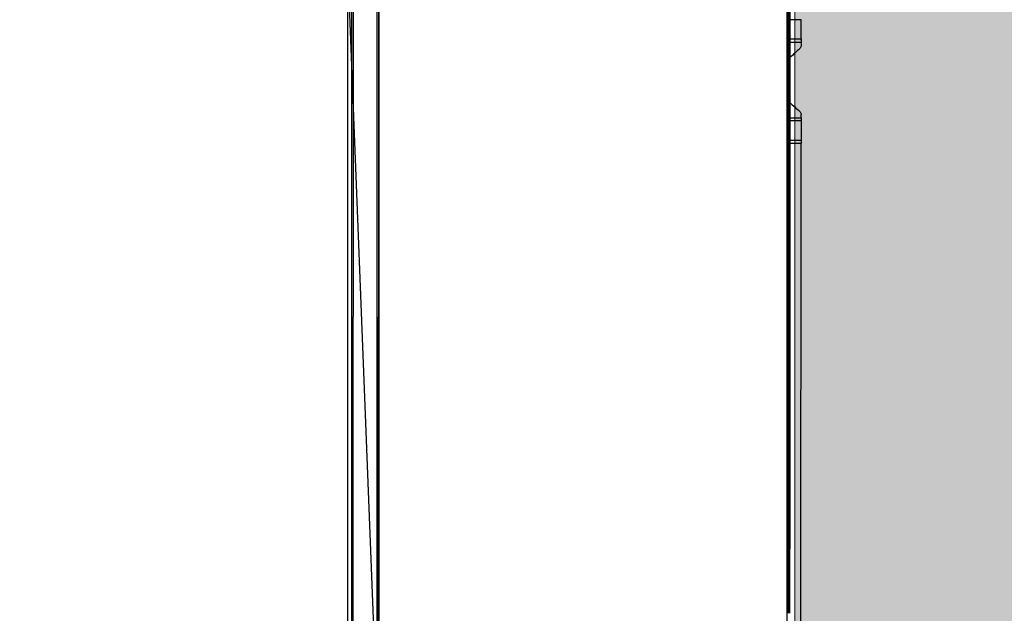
# Model space of a CAD drawing. Header units: millimetres. Extents: x 922208 to 1069538, y -182208 to -99877.
# Tile 74 of 256: x 982413 to 982850, y -171591 to -171327. Entities that reach past the tile are written whole.
import ezdxf
from ezdxf import colors
from ezdxf.entities.mleader import LeaderData, LeaderLine
from ezdxf.math import Vec2, Vec3

# ---------------------------------------------------------------- set-up
doc = ezdxf.new("R2010")
doc.units = ezdxf.units.MM
doc.header["$MEASUREMENT"] = 0
doc.linetypes.add('HIDDEN', pattern=[20, 10, -10])
for name, color, linetype, lineweight in [('IS_KLIM Opis_Średnice', 7, 'Continuous', 9), ('IS_POWRÓT', 5, 'HIDDEN', 30), ('Nowe_220-A Ściany_Nr_pióra__19', 255, 'Continuous', 0), ('Nowe_220-A Ściany_Nr_pióra__27', 7, 'Continuous', 25)]:
    doc.layers.add(name, color=color, linetype=linetype, lineweight=lineweight)
doc.layers.add('IS_KLIM_urządzenia', color=3, linetype='Continuous')

# ---------------------------------------------------------------- blocks, each defined once
blk = doc.blocks.new('parter01')
at = {"layer": 'Nowe_220-A Ściany_Nr_pióra__19', "linetype": 'Continuous', "lineweight": 0}
blk.add_hatch(color=255, dxfattribs=at).paths.add_polyline_path([(982756.55073, -111050.0207), (982756.55073, -112850.02068), (982996.55074, -112850.02068), (982996.55074, -111050.0207)])
at = {"layer": 'Nowe_220-A Ściany_Nr_pióra__27', "color": 7, "linetype": 'Continuous', "lineweight": 0}
blk.add_lwpolyline([(982756.55073, -111050.0207), (982756.55073, -112850.02068)], dxfattribs=at)
blk = doc.blocks.new('G$CFEA986A8')
at = {"layer": 'IS_KLIM_urządzenia', "linetype": 'Continuous'}
for p, q in [((508.86, 201.26), (508.86, 196.29)), ((517.34, 201.26), (508.86, 201.26)), ((553.81, 201.26), (562.34, 201.26)), ((562.34, 196.29), (562.34, 201.26)), ((562.34, 201.26), (563.89, 201.26)), ((563.89, 201.26), (563.89, 196.29)), ((902.57, 201.14), (563.89, 201.26)), ((46.52, 13.96), (921.55, 13.84)), ((48.58, 13.7), (919.48, 13.58)), ((919.48, 13.06), (48.58, 13.18)), ((58.73, 0), (909.33, -0.12)), ((58.74, 2.46), (909.33, 2.34)), ((909.33, 1.87), (58.74, 1.98))]:
    blk.add_line(p, q, dxfattribs=at)
for points in [[(517.34, 196.29), (517.34, 197.95), (517.34, 199.6), (517.34, 201.26)], [(517.34, 201.26), (517.88, 201.26), (518.41, 201.26), (518.95, 201.26)], [(518.95, 201.26), (518.95, 199.6), (518.95, 197.95), (518.95, 196.29)], [(552.42, 196.29), (552.42, 197.95), (552.42, 199.6), (552.42, 201.26)], [(552.42, 201.26), (552.88, 201.26), (553.35, 201.26), (553.81, 201.26)], [(553.81, 201.26), (553.81, 199.6), (553.81, 197.95), (553.81, 196.29)], [(521.74, 200.61), (523.05, 199.17), (524.37, 197.73), (525.69, 196.29)], [(448.64, 196.29), (505.06, 196.29), (561.48, 196.29), (772.5, 196.17)], [(772.5, 196.12), (561.48, 196.24), (505.06, 196.24), (448.64, 196.24)], [(772.5, 195.01), (561.48, 195.13), (505.06, 195.13), (448.64, 195.13)]]:
    blk.add_open_spline(points, degree=3, dxfattribs=at)
for points, knots in [([(518.95, 201.26), (519.03, 201.26), (519.12, 201.26), (519.56, 201.26), (519.91, 201.26), (520.26, 201.26)], [0, 0, 0, 0, 0.194122, 0.194122, 1, 1, 1, 1]), ([(520.26, 201.26), (520.26, 201.26), (520.26, 201.26), (520.49, 201.26), (520.71, 201.22), (521.14, 201.07), (521.34, 200.96), (521.59, 200.76), (521.67, 200.69), (521.74, 200.61)], [0, 0, 0, 0, 0.00085, 0.00085, 0.407375, 0.407375, 0.813931, 0.813931, 1, 1, 1, 1]), ([(549.52, 200.59), (549.52, 200.59), (549.52, 200.59), (549.67, 200.76), (549.84, 200.9), (550.24, 201.12), (550.45, 201.19), (550.79, 201.25), (550.9, 201.26), (551.01, 201.26)], [0, 0, 0, 0, 0.000385, 0.000385, 0.399729, 0.399729, 0.799094, 0.799094, 1, 1, 1, 1]), ([(552.42, 201.26), (552.3, 201.26), (552.18, 201.26), (551.71, 201.26), (551.36, 201.26), (551.01, 201.26)], [0, 0, 0, 0, 0.251852, 0.251852, 1, 1, 1, 1]), ([(545.7, 196.29), (545.7, 196.29), (545.7, 196.29), (546.97, 197.72), (548.25, 199.16), (549.52, 200.59)], [0, 0, 0, 0, 0.000133, 0.000133, 1, 1, 1, 1]), ([(448.64, 195.58), (499.41, 195.58), (550.18, 195.58), (761.2, 195.46), (766.85, 195.46), (772.5, 195.46)], [0, 0, 0, 0, 0.899861, 0.899861, 1, 1, 1, 1]), ([(917.32, 195.01), (917.22, 195.01), (917.12, 195.01), (911.69, 195.01), (906.36, 195.01), (879.69, 195.01), (858.36, 195.01), (815.52, 195.01), (794.01, 195.01), (772.5, 195.01)], [0, 0, 0, 0, 0.002026, 0.002026, 0.112505, 0.112505, 0.554422, 0.554422, 1, 1, 1, 1])]:
    blk.add_open_spline(points, degree=3, knots=knots, dxfattribs=at)

msp = doc.modelspace()

# ---------------------------------------------------------------- block references
at = {"layer": 'IS_POWRÓT', "color": 27, "linetype": 'ByBlock', "lineweight": 30}
msp.add_blockref('parter01', (0, -59685.16), dxfattribs=at)

# ---------------------------------------------------------------- next in the draw order: block references
at = {"layer": 'IS_KLIM_urządzenia', "rotation": 270}
msp.add_blockref('G$CFEA986A8', (982558.11, -170818.36), dxfattribs=at)

# ---------------------------------------------------------------- next in the draw order: leaders
at = {"layer": 'IS_KLIM Opis_Średnice', "ltscale": 30}
ml = msp.add_multileader_mtext('Standard', dxfattribs=at)
ml.set_content('{\\fArial|b0|i0|c238|p0;\\C7;Odprowadzenie skroplin (przewód tłoczny) od klimatyzatora zastosować pompkę skroplin. W związku z brakiiem w pobliżu istenijącego pionu kanalizacyji sanitarnej skropliny z klimatyzacji zaleca się odprowadzić na zewnątrz budynku. W tym celu należy zamontować rurę odpływową, która skieruje wodę do rynny lub specjalnego zbiornika. Należy pamiętać o regularnym opróżnianiu zbiornika, aby zapobiec jego przepełnieniu. Ustalić bezpośrednio z Inwestrem podczas  robót budowlanych.  }', color=256)
ml.set_leader_properties()
ml.build(insert=Vec2(0, 0))
ml.multileader.update_dxf_attribs({"text_left_attachment_type": 6, "text_right_attachment_type": 6, "dogleg_length": 0.36})
ctx = ml.context
ctx.base_point, ctx.char_height, ctx.plane_origin, ctx.plane_y_axis = Vec3(973919.4, -170968.39), 150, Vec3(998912.46, -161416.52), Vec3(0, -1)
ctx.left_attachment, ctx.right_attachment = 6, 6
notes = []
notes.append((ctx, [(0, (1, 1, 0), (980005.82, -170968.39), (-1, 0), 0.36, [(1, [(982558.05, -171302.4), (982731.23, -175752.4)], 256, [])])]))
ctx.mtext.insert, ctx.mtext.width, ctx.mtext.flow_direction = Vec3(973921.4, -170774.29), 6113.7518, 5
ctx.mtext.has_bg_fill, ctx.mtext.bg_color, ctx.mtext.bg_scale_factor, ctx.mtext.bg_transparency, ctx.mtext.use_window_bg_color = 1, -939524096, 1.5, 0, 1
for ctx, leaders in notes:
    for number, flags, end, landing, length, lines in leaders:
        leader = LeaderData()
        leader.index, (leader.has_last_leader_line, leader.has_dogleg_vector, leader.attachment_direction) = number, flags
        leader.last_leader_point, leader.dogleg_vector, leader.dogleg_length = Vec3(end), Vec3(landing), length
        for number, points, colour, breaks in lines:
            line = LeaderLine()
            line.index, line.vertices, line.color, line.breaks = number, Vec3.list(points), colors.encode_raw_color(colour), breaks
            leader.lines.append(line)
        ctx.leaders.append(leader)

doc.saveas('drawing.dxf')
